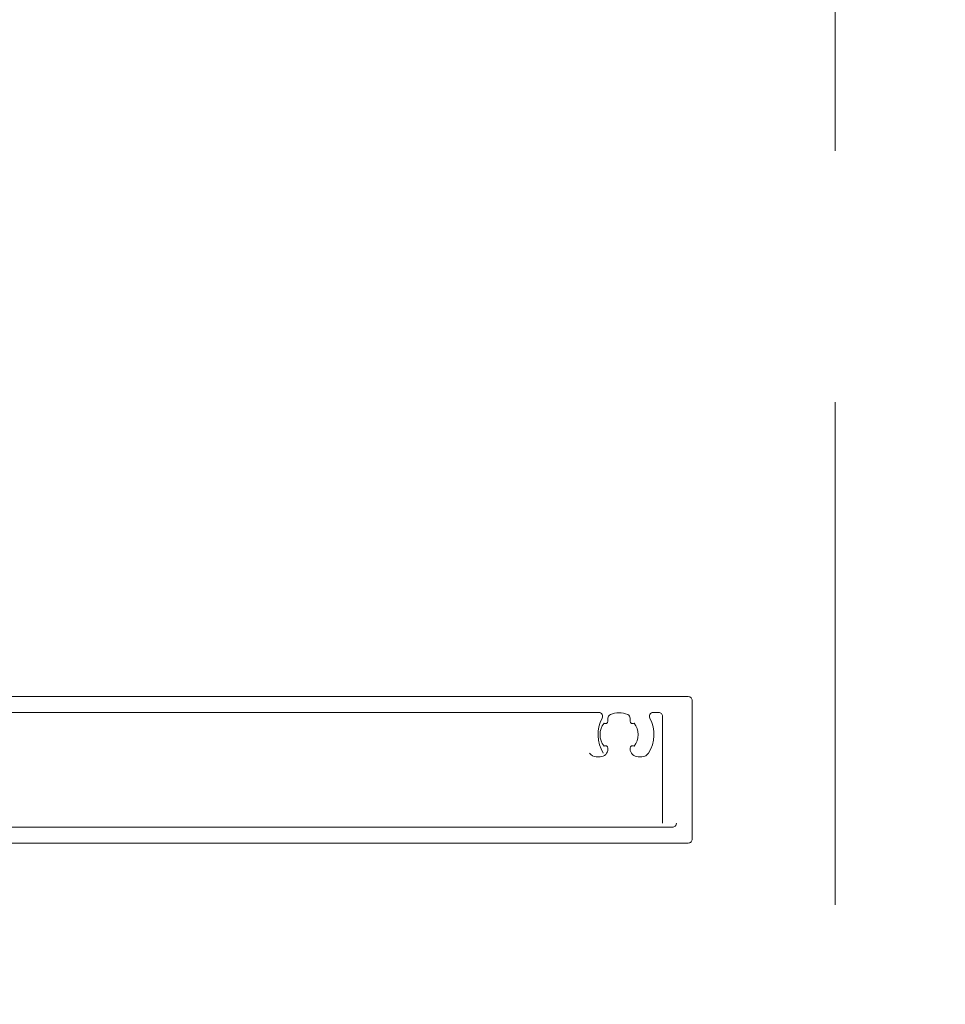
# Model space of a CAD drawing. Header units: millimetres. Extents: x 213386 to 506888, y 183055 to 450952.
# Tile 129 of 256: x 373154 to 373271, y 301549 to 301674. Entities that reach past the tile are written whole.
import ezdxf

# ---------------------------------------------------------------- set-up
doc = ezdxf.new("R2010")
doc.units = ezdxf.units.MM
doc.linetypes.add('ČÁRKOVANÁ', pattern=[19.05, 12.7, -6.35])
doc.layers.add('FASÁDA DETAILNÍ', color=255, linetype='Continuous', lineweight=0)

msp = doc.modelspace()

# ---------------------------------------------------------------- linework, layer by layer
at = {"layer": 'FASÁDA DETAILNÍ', "color": 7, "linetype": 'ČÁRKOVANÁ', "ltscale": 5}
msp.add_lwpolyline([(399396.64, 284512.15), (373256.64, 284512.15), (373256.64, 307752.15), (399396.64, 307752.15)], close=True, dxfattribs=at)
at = {"layer": 'FASÁDA DETAILNÍ'}
for points in [[(373115.05, 301569.7), (373238.06, 301569.7, 0.414214), (373238.56, 301570.2), (373238.56, 301587.7, 0.414214), (373238.06, 301588.2), (373119.52, 301588.2, -0.414214)], [(373132.71, 301586.2), (373226.74, 301586.2, -0.565741), (373227.18, 301585.46, 0.267763), (373227.33, 301581.07)], [(373234.81, 301572.2), (373234.81, 301585.7, 0.414214), (373234.31, 301586.2), (373233.65, 301586.2, 0.565741), (373233.21, 301585.46, -0.267763), (373233.05, 301581.07, -0.258777), (373232.2, 301580.6), (373231.72, 301580.6, -0.414214), (373230.72, 301581.6), (373230.72, 301581.7, -0.64518), (373231.22, 301581.93, 0.341732), (373231.22, 301584.86, -0.64518), (373230.72, 301585.09), (373230.72, 301585.46, 0.298217), (373230.42, 301585.92, 0.208712), (373228.22, 301585.92, 0.298217), (373227.92, 301585.46), (373227.92, 301585.09, -0.64518), (373227.42, 301584.86, 0.341732), (373227.42, 301581.93, -0.64518), (373227.92, 301581.7), (373227.92, 301581.6, -0.414214), (373226.92, 301580.6), (373226.44, 301580.6, -0.258777), (373225.59, 301581.07)], [(373236.56, 301572.2, -0.414214), (373236.06, 301571.7), (373122.39, 301571.7, -0.414214)]]:
    msp.add_lwpolyline(points, format="xyb", dxfattribs=at)

doc.saveas('drawing.dxf')
